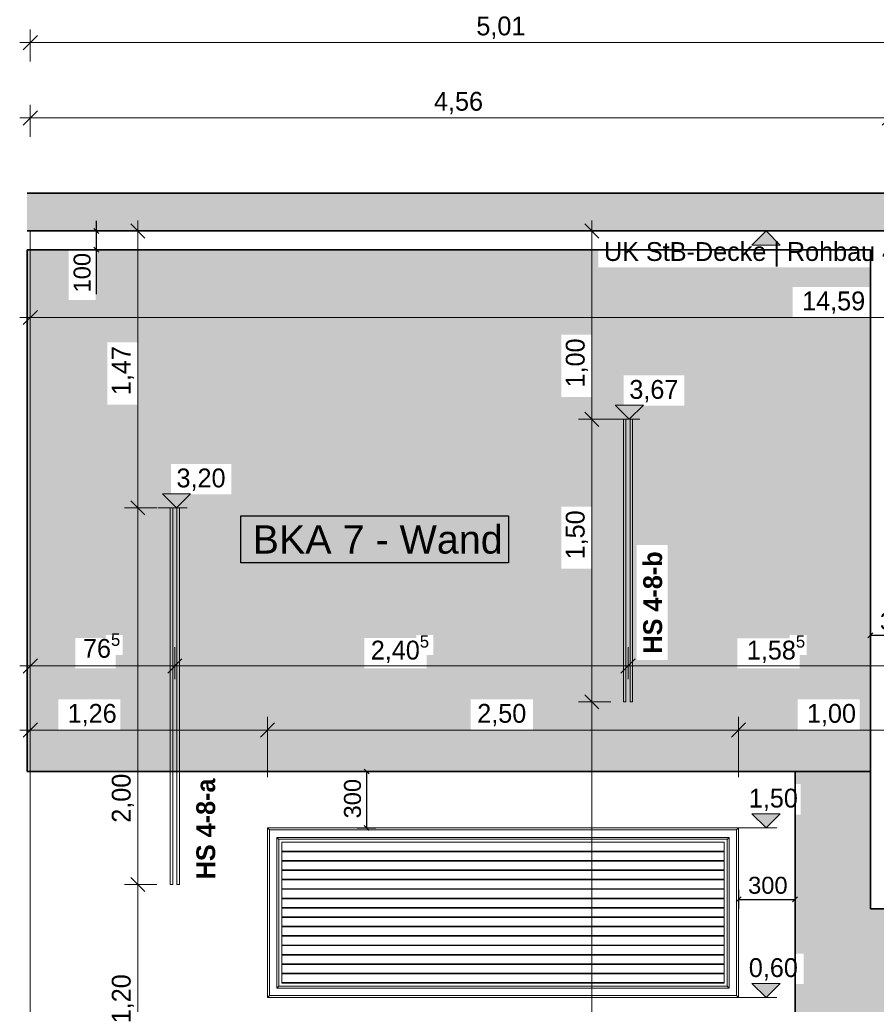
# Model space of a CAD drawing. Extents: x -22247 to 536407, y -187892 to 17509.
# Tile 60 of 75: x 483854 to 488400, y -184412 to -179184. Entities that reach past the tile are written whole.
import ezdxf

# ---------------------------------------------------------------- set-up
doc = ezdxf.new("R2010")
doc.units = 0
doc.header["$LTSCALE"] = 50
doc.layers.get('0').update_dxf_attribs({"lineweight": 25})
for name, color, linetype, lineweight in [('01 Bemaßung einbauteile', 7, 'Continuous', 25), ('01AFU Allgemein Bemaßung', 7, 'Continuous', 25), ('20 Außenwände', 7, 'Continuous', 25), ('20 Dach Stb-Decke', 7, 'Continuous', 25), ('20 Einbauteile - Halfenschienen', 7, 'Continuous', 25), ('20 Fenster als Fassade', 7, 'Continuous', 25), ('H_Mass', 7, 'Continuous', 25), ('H_Text', 7, 'Continuous', 25)]:
    doc.layers.add(name, color=color, linetype=linetype, lineweight=lineweight)
doc.layers.add('H_Fläschenheizung', color=7, linetype='Continuous', lineweight=35, true_color=0xff9393)
doc.styles.add('ERSTELLTER_STIL_2', font='GOTHIC.TTF')
doc.styles.add('ERSTELLTER_STIL_3', font='txt')
doc.styles.get("Standard").update_dxf_attribs({"font": 'txt.shx'})

# ---------------------------------------------------------------- blocks, each defined once
blk = doc.blocks.new('Schraffur_A07DT84GVH', base_point=(483892.7, -183175.8))
at = {"ltscale": 0.35}
for points in [[(484113.5, -180409.2), (483892.7, -183175.8), (483892.7, -180405.8)], [(484113.5, -180409.2), (483892.7, -180405.8), (486924.9, -180405.8)], [(484058.6, -182793.3), (484113.5, -180409.2), (483892.7, -183175.8)], [(484113.5, -180673), (484058.6, -182793.3), (484113.5, -180409.2)], [(484113.5, -180409.2), (486924.9, -180405.8), (484257.5, -180409.2)], [(484257.5, -180673), (484257.5, -180409.2), (486924.9, -180405.8)], [(484257.5, -180673), (486924.9, -180405.8), (484318.6, -180897.6)], [(484478.6, -180897.6), (484318.6, -180897.6), (486924.9, -180405.8)], [(486924.9, -180405.8), (484656.2, -181542.4), (484478.6, -181227.5)], [(484478.6, -180897.6), (486924.9, -180405.8), (484478.6, -181227.5)], [(484976.9, -181542.4), (486924.9, -180405.8), (484656.2, -181542.4)], [(485683.1, -182467.9), (484976.9, -181704.2), (486924.9, -180405.8)], [(484976.9, -181704.2), (484976.9, -181542.4), (486924.9, -180405.8)], [(485683.1, -182467.9), (486924.9, -180405.8), (485959.6, -182451.1)], [(485959.6, -182451.1), (486728.4, -180856.6), (486924.9, -180405.8)], [(486728.4, -180856.6), (486924.9, -180405.8), (486888.4, -180856.6)], [(486924.9, -180498.8), (486888.4, -182099.3), (486924.9, -180405.8)], [(486888.4, -182099.3), (486924.9, -180405.8), (486888.4, -181769.4)], [(486924.9, -180405.8), (486888.4, -181769.4), (486888.4, -181186.6)], [(486924.9, -180405.8), (486888.4, -180856.6), (486888.4, -181186.6)], [(487127.8, -182584.2), (486924.9, -180498.8), (486888.4, -182099.3)], [(487059.6, -181234.2), (487127.8, -182584.2), (486924.9, -180498.8)], [(487957, -180603.2), (487059.6, -181072.4), (486924.9, -180498.8)], [(487059.6, -181072.4), (486924.9, -180498.8), (487059.6, -181234.2)], [(487957, -180603.2), (486924.9, -180498.8), (488369.2, -180498.8)], [(488369.2, -180498.8), (488364.2, -180603.2), (487957, -180603.2)], [(488369.2, -183175.8), (488364.2, -180763.2), (488369.2, -180498.8)], [(488364.2, -180763.2), (488369.2, -180498.8), (488364.2, -180603.2)], [(487380.9, -181072.4), (487957, -180603.2), (487059.6, -181072.4)], [(487663.5, -182468), (487380.9, -181234.2), (487957, -180603.2)], [(487380.9, -181234.2), (487380.9, -181072.4), (487957, -180603.2)], [(487663.5, -182468), (487957, -180603.2), (487940, -182451.2)], [(487957, -180763.2), (487940, -182451.2), (487957, -180603.2)], [(484149.6, -182627.9), (484113.5, -180673), (484058.6, -182793.3)], [(484257.5, -180673), (484149.6, -182467.9), (484113.5, -180673)], [(484149.6, -182467.9), (484149.6, -182627.9), (484113.5, -180673)], [(484257.5, -180673), (484310.5, -182467.9), (484149.6, -182467.9)], [(484257.5, -180673), (484318.6, -180897.6), (484310.5, -182451.1)], [(484257.5, -180673), (484310.5, -182451.1), (484310.5, -182467.9)], [(487940, -182451.2), (487957, -180763.2), (488030.5, -182451.2)], [(487957, -180763.2), (488030.5, -182451.2), (488364.2, -180763.2)], [(488030.5, -182451.2), (488364.2, -180763.2), (488030.5, -182556.8)], [(488364.2, -180763.2), (488030.5, -182556.8), (488312.4, -182793.3)], [(488312.4, -182953.3), (488369.2, -183175.8), (488364.2, -180763.2)], [(488312.4, -182793.3), (488364.2, -180763.2), (488312.4, -182953.3)], [(486050.1, -182451.1), (485959.6, -182451.1), (486728.4, -180856.6)], [(486050.1, -182556.7), (486050.1, -182451.1), (486728.4, -180856.6)], [(486050.1, -182556.7), (486728.4, -180856.6), (486248.1, -182793.3)], [(486248.1, -182793.3), (486728.4, -180856.6), (486578.1, -182793.3)], [(486728.4, -182099.3), (486728.4, -180856.6), (486578.1, -182953.3)], [(486728.4, -180856.6), (486578.1, -182953.3), (486578.1, -182793.3)], [(486728.4, -181186.6), (486728.4, -182099.3), (486728.4, -180856.6)], [(484318.6, -181227.5), (484310.5, -182451.1), (484318.6, -180897.6)], [(486888.4, -181769.4), (486888.4, -181186.6), (486728.4, -181769.4)], [(486888.4, -181186.6), (486728.4, -181769.4), (486728.4, -181186.6)], [(486728.4, -181769.4), (486728.4, -181186.6), (486728.4, -182099.3)], [(484401, -182451.1), (484310.5, -182451.1), (484318.6, -181227.5)], [(484401, -182451.1), (484318.6, -181227.5), (484478.6, -181227.5)], [(484478.6, -181227.5), (484656.2, -181704.2), (484401, -182556.7)], [(484401, -182451.1), (484478.6, -181227.5), (484401, -182556.7)], [(484656.2, -181542.4), (484478.6, -181227.5), (484656.2, -181704.2)], [(487380.9, -181234.2), (487127.8, -181972.6), (487059.6, -181234.2)], [(487127.8, -181972.6), (487059.6, -181234.2), (487127.8, -182584.2)], [(487292.2, -181972.6), (487380.9, -181234.2), (487127.8, -181972.6)], [(487292.2, -182584.2), (487292.2, -181972.6), (487380.9, -181234.2)], [(487663.5, -182628), (487292.2, -182584.2), (487380.9, -181234.2)], [(487663.5, -182468), (487663.5, -182628), (487380.9, -181234.2)], [(484656.2, -181704.2), (484401, -182556.7), (485683.1, -182627.9)], [(485683.1, -182627.9), (484656.2, -181704.2), (484976.9, -181704.2)], [(485683.1, -182467.9), (485683.1, -182627.9), (484976.9, -181704.2)], [(486578.1, -182953.3), (487127.8, -182584.2), (486728.4, -182099.3)], [(487127.8, -182584.2), (486728.4, -182099.3), (486888.4, -182099.3)], [(485683.1, -182467.9), (485959.6, -182451.1), (485959.6, -182467.9)], [(487663.5, -182468), (487940, -182451.2), (487940, -182468)], [(484363.9, -182627.9), (484388.6, -182793.3), (484401, -182556.7)], [(484401, -182556.7), (484363.9, -182627.9), (484363.9, -182556.7)], [(484388.6, -182793.3), (484401, -182556.7), (484388.6, -182953.3)], [(484401, -182556.7), (484388.6, -182953.3), (486248.1, -182953.3)], [(484401, -182556.7), (485683.1, -182627.9), (486248.1, -182953.3)], [(486050.1, -182556.7), (486248.1, -182953.3), (486013.1, -182627.9)], [(486050.1, -182556.7), (486013.1, -182627.9), (486013.1, -182556.7)], [(486050.1, -182556.7), (486248.1, -182793.3), (486248.1, -182953.3)], [(488030.5, -182556.8), (488312.4, -182793.3), (487993.4, -182628)], [(488030.5, -182556.8), (487993.4, -182628), (487993.4, -182556.8)], [(488369.2, -183175.8), (486578.1, -182953.3), (487127.8, -182584.2)], [(487292.2, -182584.2), (488369.2, -183175.8), (487127.8, -182584.2)], [(487663.5, -182628), (487982.5, -182953.3), (487292.2, -182584.2)], [(487982.5, -182953.3), (487292.2, -182584.2), (488369.2, -183175.8)], [(484058.6, -182793.3), (484149.6, -182627.9), (484388.6, -182793.3)], [(484149.6, -182627.9), (484363.9, -182627.9), (484388.6, -182793.3)], [(485683.1, -182627.9), (486248.1, -182953.3), (486013.1, -182627.9)], [(487993.4, -182628), (487982.5, -182793.3), (487663.5, -182628)], [(487982.5, -182793.3), (487663.5, -182628), (487982.5, -182953.3)], [(488312.4, -182793.3), (487993.4, -182628), (487982.5, -182793.3)], [(484058.6, -182953.3), (483892.7, -183175.8), (484058.6, -182793.3)], [(484058.6, -182953.3), (488369.2, -183175.8), (483892.7, -183175.8)], [(484058.6, -182953.3), (484388.6, -182953.3), (488369.2, -183175.8)], [(484388.6, -182953.3), (486248.1, -182953.3), (488369.2, -183175.8)], [(486248.1, -182953.3), (488369.2, -183175.8), (486578.1, -182953.3)], [(487982.5, -182953.3), (488312.4, -182953.3), (488369.2, -183175.8)]]:
    blk.add_solid(points, dxfattribs=at)
blk = doc.blocks.new('Schraffur_A07DT84HVH', base_point=(487969.2, -185175.8))
at = {"ltscale": 0.35}
for points in [[(488369.2, -183175.8), (487999.5, -183242.4), (487969.2, -183242.4)], [(488369.2, -183175.8), (487969.2, -183242.4), (487969.2, -183175.8)], [(487999.5, -183404.2), (488014.9, -184142.4), (488369.2, -183175.8)], [(488369.2, -183175.8), (487999.5, -183404.2), (487999.5, -183242.4)], [(488014.9, -184142.4), (488369.2, -183175.8), (488014.9, -184304.2)], [(488369.2, -183175.8), (488014.9, -184304.2), (488369.2, -183905.8)], [(487969.2, -184142.4), (487999.5, -183404.2), (488014.9, -184142.4)], [(487999.5, -183404.2), (487969.2, -184142.4), (487969.2, -183404.2)], [(488014.9, -184304.2), (488369.2, -183905.8), (489488, -184742)], [(488369.2, -183905.8), (489488, -184742), (490567, -184147.6)], [(490567, -184147.6), (488369.2, -183905.8), (492169.2, -183905.8)], [(492169.2, -183905.8), (490727, -184147.6), (490567, -184147.6)], [(492169.2, -185175.8), (490727, -184477.5), (492169.2, -183905.8)], [(490727, -184477.5), (492169.2, -183905.8), (490727, -184147.6)], [(489488, -184742), (490567, -184147.6), (489488, -184904.2)], [(490567, -184147.6), (489488, -184904.2), (489522.4, -185015.7)], [(489522.4, -185015.7), (490567, -184147.6), (489522.4, -185175.8)], [(490567, -184147.6), (489522.4, -185175.8), (490567, -184477.5)], [(487969.2, -184742), (487969.2, -184304.2), (488014.9, -184304.2)], [(487969.2, -184742), (488014.9, -184304.2), (489488, -184742)], [(489522.4, -185175.8), (490567, -184477.5), (492169.2, -185175.8)], [(490567, -184477.5), (492169.2, -185175.8), (490727, -184477.5)], [(489488, -184904.2), (489522.4, -185015.7), (487969.2, -185015.7)], [(489488, -184904.2), (487969.2, -185015.7), (487969.2, -184904.2)]]:
    blk.add_solid(points, dxfattribs=at)
blk = doc.blocks.new('-D339')
at = {"layer": '01AFU Allgemein Bemaßung', "color": 7, "linetype": 'Continuous', "lineweight": 13, "ltscale": 0.00028561}
for p, q in [((483.9101, -183.0262), (483.9101, -182.7058)), ((483.9476, -182.9183), (483.8726, -182.9933)), ((485.2067, -182.9183), (485.1317, -182.9933)), ((485.1692, -183.2058), (485.1692, -182.8855)), ((483.8539, -182.9558), (483.9101, -182.9558)), ((483.9101, -182.9558), (485.1692, -182.9558))]:
    blk.add_line(p, q, dxfattribs=at)
at = {"layer": '01AFU Allgemein Bemaßung', "color": 7, "lineweight": 13, "ltscale": 0.00028561, "insert": (484.1084, -182.9358), "char_height": 0.1, "attachment_point": 7, "style": 'ERSTELLTER_STIL_2'}
blk.add_mtext('\\A1;{\\pql;\\fCentury Gothic|b0|i0|c0|p0;\\W1.000000;1,26}', dxfattribs=at)
blk = doc.blocks.new('-D340')
at = {"layer": '01AFU Allgemein Bemaßung', "color": 7, "linetype": 'Continuous', "lineweight": 13, "ltscale": 0.00028561}
for p, q in [((485.2067, -182.9183), (485.1317, -182.9933)), ((485.1692, -183.2058), (485.1692, -182.8855)), ((487.7067, -182.9183), (487.6317, -182.9933)), ((487.6692, -183.2058), (487.6692, -182.8855)), ((485.1692, -182.9558), (487.6692, -182.9558))]:
    blk.add_line(p, q, dxfattribs=at)
at = {"layer": '01AFU Allgemein Bemaßung', "color": 7, "lineweight": 13, "ltscale": 0.00028561, "insert": (486.2823, -182.9358), "char_height": 0.1, "attachment_point": 7, "style": 'ERSTELLTER_STIL_2'}
blk.add_mtext('\\A1;{\\pql;\\fCentury Gothic|b0|i0|c0|p0;\\W1.000000;2,50}', dxfattribs=at)
blk = doc.blocks.new('-D341')
at = {"layer": '01AFU Allgemein Bemaßung', "color": 7, "linetype": 'Continuous', "lineweight": 13, "ltscale": 0.00028561}
for p, q in [((487.7067, -182.9183), (487.6317, -182.9933)), ((487.6692, -183.2058), (487.6692, -182.8855)), ((488.7067, -182.9183), (488.6317, -182.9933)), ((488.6692, -183.2058), (488.6692, -182.8855)), ((487.6692, -182.9558), (488.6692, -182.9558))]:
    blk.add_line(p, q, dxfattribs=at)
at = {"layer": '01AFU Allgemein Bemaßung', "color": 7, "lineweight": 13, "ltscale": 0.00028561, "insert": (488.0323, -182.9358), "char_height": 0.1, "attachment_point": 7, "style": 'ERSTELLTER_STIL_2'}
blk.add_mtext('\\A1;{\\pql;\\fCentury Gothic|b0|i0|c0|p0;\\W1.000000;1,00}', dxfattribs=at)
blk = doc.blocks.new('-D344')
at = {"layer": '01AFU Allgemein Bemaßung', "color": 7, "linetype": 'Continuous', "lineweight": 13, "ltscale": 0.00028561}
for p, q in [((483.9101, -180.8362), (483.9101, -180.6658)), ((483.9476, -180.7283), (483.8726, -180.8033)), ((483.8539, -180.7658), (483.9101, -180.7658)), ((483.9101, -180.7658), (498.5019, -180.7658))]:
    blk.add_line(p, q, dxfattribs=at)
at = {"layer": '01AFU Allgemein Bemaßung', "color": 7, "lineweight": 13, "ltscale": 0.00028561, "insert": (488.0068, -180.7458), "char_height": 0.1, "attachment_point": 7, "style": 'ERSTELLTER_STIL_2'}
blk.add_mtext('\\A1;{\\pql;\\fCentury Gothic|b0|i0|c0|p0;\\W1.000000;14,59}', dxfattribs=at)
blk = doc.blocks.new('-D348')
at = {"layer": '01 Bemaßung einbauteile', "color": 200, "linetype": 'Continuous', "lineweight": 18, "ltscale": 0.00105, "true_color": 0xd600ff}
for p, q in [((483.9476, -179.6683), (483.8726, -179.7433)), ((483.9101, -179.8058), (483.9101, -179.6355)), ((488.5067, -179.6683), (488.4317, -179.7433)), ((488.4692, -179.8058), (488.4692, -179.6355)), ((483.8539, -179.7058), (483.9101, -179.7058)), ((483.9101, -179.7058), (488.4692, -179.7058))]:
    blk.add_line(p, q, dxfattribs=at)
at = {"layer": '01 Bemaßung einbauteile', "color": 200, "lineweight": 18, "ltscale": 0.00105, "true_color": 0xd600ff, "insert": (486.0528, -179.6858), "char_height": 0.1, "attachment_point": 7, "style": 'ERSTELLTER_STIL_2'}
blk.add_mtext('\\A1;{\\pql;\\fCentury Gothic|b0|i0|c0|p0;\\W1.000000;4,56}', dxfattribs=at)
blk = doc.blocks.new('-D353')
at = {"layer": '01 Bemaßung einbauteile', "color": 200, "linetype": 'Continuous', "lineweight": 18, "ltscale": 0.00105, "true_color": 0xd600ff}
for p, q in [((483.9101, -179.4058), (483.9101, -179.2355)), ((488.9192, -179.4058), (488.9192, -179.2355)), ((483.8539, -179.3058), (483.9101, -179.3058)), ((483.9476, -179.2683), (483.8726, -179.3433)), ((483.9101, -179.3058), (488.9192, -179.3058)), ((488.9567, -179.2683), (488.8817, -179.3433))]:
    blk.add_line(p, q, dxfattribs=at)
at = {"layer": '01 Bemaßung einbauteile', "color": 200, "lineweight": 18, "ltscale": 0.00105, "true_color": 0xd600ff, "insert": (486.2778, -179.2858), "char_height": 0.1, "attachment_point": 7, "style": 'ERSTELLTER_STIL_2'}
blk.add_mtext('\\A1;{\\pql;\\fCentury Gothic|b0|i0|c0|p0;\\W1.000000;5,01}', dxfattribs=at)
blk = doc.blocks.new('-D356')
at = {"layer": '01 Bemaßung einbauteile', "color": 200, "linetype": 'Continuous', "lineweight": 18, "ltscale": 0.00105, "true_color": 0xd600ff}
for p, q in [((483.9101, -182.6857), (483.9101, -182.5154)), ((484.6772, -182.6857), (484.6772, -182.5154)), ((483.9476, -182.5779), (483.8726, -182.6529)), ((484.7147, -182.5779), (484.6397, -182.6529)), ((483.8539, -182.6154), (483.9101, -182.6154)), ((483.9101, -182.6154), (484.6772, -182.6154))]:
    blk.add_line(p, q, dxfattribs=at)
at = {"layer": '01 Bemaßung einbauteile', "color": 200, "lineweight": 18, "ltscale": 0.00105, "true_color": 0xd600ff, "insert": (484.1896, -182.6012), "char_height": 0.1, "attachment_point": 7, "style": 'ERSTELLTER_STIL_2'}
blk.add_mtext('\\A1;{\\pql;\\fCentury Gothic|b0|i0|c0|p0;\\W1.000000;76\\fCentury Gothic|b0|i0|c0|p0;\\W1.000000;\\A1{\\H.66x;\\S5^  ;}}', dxfattribs=at)
blk = doc.blocks.new('-D357')
at = {"layer": '01 Bemaßung einbauteile', "color": 200, "linetype": 'Continuous', "lineweight": 18, "ltscale": 0.00105, "true_color": 0xd600ff}
for p, q in [((484.6772, -182.6857), (484.6772, -182.5154)), ((487.0828, -182.6857), (487.0828, -182.5154)), ((484.7147, -182.5779), (484.6397, -182.6529)), ((487.1203, -182.5779), (487.0453, -182.6529)), ((484.6772, -182.6154), (487.0828, -182.6154))]:
    blk.add_line(p, q, dxfattribs=at)
at = {"layer": '01 Bemaßung einbauteile', "color": 200, "lineweight": 18, "ltscale": 0.00105, "true_color": 0xd600ff, "insert": (485.7173, -182.6105), "char_height": 0.1, "attachment_point": 7, "style": 'ERSTELLTER_STIL_2'}
blk.add_mtext('\\A1;{\\pql;\\fCentury Gothic|b0|i0|c0|p0;\\W1.000000;2,40\\fCentury Gothic|b0|i0|c0|p0;\\W1.000000;\\A1{\\H.66x;\\S5^  ;}}', dxfattribs=at)
blk = doc.blocks.new('-D358')
at = {"layer": '01 Bemaßung einbauteile', "color": 200, "linetype": 'Continuous', "lineweight": 18, "ltscale": 0.00105, "true_color": 0xd600ff}
for p, q in [((487.0828, -182.6857), (487.0828, -182.5154)), ((488.6692, -182.7154), (488.6692, -182.545)), ((487.1203, -182.5779), (487.0453, -182.6529)), ((488.7067, -182.5779), (488.6317, -182.6529)), ((487.0828, -182.6154), (488.6692, -182.6154))]:
    blk.add_line(p, q, dxfattribs=at)
at = {"layer": '01 Bemaßung einbauteile', "color": 200, "lineweight": 18, "ltscale": 0.00105, "true_color": 0xd600ff, "insert": (487.7133, -182.6105), "char_height": 0.1, "attachment_point": 7, "style": 'ERSTELLTER_STIL_2'}
blk.add_mtext('\\A1;{\\pql;\\fCentury Gothic|b0|i0|c0|p0;\\W1.000000;1,58\\fCentury Gothic|b0|i0|c0|p0;\\W1.000000;\\A1{\\H.66x;\\S5^  ;}}', dxfattribs=at)
blk = doc.blocks.new('-D376')
at = {"layer": '01 Bemaßung einbauteile', "color": 200, "linetype": 'Continuous', "lineweight": 18, "ltscale": 0.00105, "true_color": 0xd600ff}
for p, q in [((484.4437, -183.7383), (484.5187, -183.8133)), ((484.5812, -183.7758), (484.4109, -183.7758)), ((484.4812, -184.9758), (484.4812, -183.7758)), ((484.4437, -184.9383), (484.5187, -185.0133)), ((484.5812, -184.9758), (484.4109, -184.9758)), ((484.4812, -185.0321), (484.4812, -184.9758))]:
    blk.add_line(p, q, dxfattribs=at)
at = {"layer": '01 Bemaßung einbauteile', "color": 200, "lineweight": 18, "ltscale": 0.00105, "true_color": 0xd600ff, "insert": (484.4612, -184.5127), "char_height": 0.1, "attachment_point": 7, "rotation": 90, "style": 'ERSTELLTER_STIL_2'}
blk.add_mtext('\\A1;{\\pql;\\fCentury Gothic|b0|i0|c0|p0;\\W1.000000;1,20}', dxfattribs=at)
blk = doc.blocks.new('-D377')
at = {"layer": '01 Bemaßung einbauteile', "color": 200, "linetype": 'Continuous', "lineweight": 18, "ltscale": 0.00105, "true_color": 0xd600ff}
for p, q in [((484.4437, -181.7383), (484.5187, -181.8133)), ((484.5812, -181.7758), (484.4109, -181.7758)), ((484.4812, -183.7758), (484.4812, -181.7758)), ((484.4437, -183.7383), (484.5187, -183.8133)), ((484.5812, -183.7758), (484.4109, -183.7758))]:
    blk.add_line(p, q, dxfattribs=at)
at = {"layer": '01 Bemaßung einbauteile', "color": 200, "lineweight": 18, "ltscale": 0.00105, "true_color": 0xd600ff, "insert": (484.4612, -183.448), "char_height": 0.1, "attachment_point": 7, "rotation": 90, "style": 'ERSTELLTER_STIL_2'}
blk.add_mtext('\\A1;{\\pql;\\fCentury Gothic|b0|i0|c0|p0;\\W1.000000;2,00}', dxfattribs=at)
blk = doc.blocks.new('-D378')
at = {"layer": '01 Bemaßung einbauteile', "color": 200, "linetype": 'Continuous', "lineweight": 18, "ltscale": 0.00105, "true_color": 0xd600ff}
for p, q in [((484.4812, -180.3058), (484.4812, -180.2496)), ((484.5812, -180.3058), (484.4109, -180.3058)), ((484.5187, -180.3433), (484.4437, -180.2683)), ((484.4812, -181.7758), (484.4812, -180.3058)), ((484.4437, -181.7383), (484.5187, -181.8133)), ((484.5812, -181.7758), (484.4109, -181.7758))]:
    blk.add_line(p, q, dxfattribs=at)
at = {"layer": '01 Bemaßung einbauteile', "color": 200, "lineweight": 18, "ltscale": 0.00105, "true_color": 0xd600ff, "insert": (484.4612, -181.1777), "char_height": 0.1, "attachment_point": 7, "rotation": 90, "style": 'ERSTELLTER_STIL_2'}
blk.add_mtext('\\A1;{\\pql;\\fCentury Gothic|b0|i0|c0|p0;\\W1.000000;1,47}', dxfattribs=at)
blk = doc.blocks.new('-D379')
at = {"layer": '01 Bemaßung einbauteile', "color": 200, "linetype": 'Continuous', "lineweight": 18, "ltscale": 0.00105, "true_color": 0xd600ff}
for p, q in [((486.9909, -182.8058), (486.8206, -182.8058)), ((486.8534, -182.7683), (486.9284, -182.8433)), ((486.8909, -184.9758), (486.8909, -182.8058)), ((486.8534, -184.9383), (486.9284, -185.0133)), ((486.9909, -184.9758), (486.8206, -184.9758)), ((486.8909, -185.0321), (486.8909, -184.9758))]:
    blk.add_line(p, q, dxfattribs=at)
at = {"layer": '01 Bemaßung einbauteile', "color": 200, "lineweight": 18, "ltscale": 0.00105, "true_color": 0xd600ff, "insert": (486.8709, -184.7362), "char_height": 0.1, "attachment_point": 7, "rotation": 90, "style": 'ERSTELLTER_STIL_2'}
blk.add_mtext('\\A1;{\\pql;\\fCentury Gothic|b0|i0|c0|p0;\\W1.000000;2,17}', dxfattribs=at)
blk = doc.blocks.new('-D380')
at = {"layer": '01 Bemaßung einbauteile', "color": 200, "linetype": 'Continuous', "lineweight": 18, "ltscale": 0.00105, "true_color": 0xd600ff}
for p, q in [((486.8534, -181.2683), (486.9284, -181.3433)), ((486.9909, -181.3058), (486.8206, -181.3058)), ((486.8909, -182.8058), (486.8909, -181.3058)), ((486.9909, -182.8058), (486.8206, -182.8058)), ((486.8534, -182.7683), (486.9284, -182.8433))]:
    blk.add_line(p, q, dxfattribs=at)
at = {"layer": '01 Bemaßung einbauteile', "color": 200, "lineweight": 18, "ltscale": 0.00105, "true_color": 0xd600ff, "insert": (486.8709, -182.0496), "char_height": 0.1, "attachment_point": 7, "rotation": 90, "style": 'ERSTELLTER_STIL_2'}
blk.add_mtext('\\A1;{\\pql;\\fCentury Gothic|b0|i0|c0|p0;\\W1.000000;1,50}', dxfattribs=at)
blk = doc.blocks.new('-D381')
at = {"layer": '01 Bemaßung einbauteile', "color": 200, "linetype": 'Continuous', "lineweight": 18, "ltscale": 0.00105, "true_color": 0xd600ff}
for p, q in [((486.8909, -180.3058), (486.8909, -180.2496)), ((486.9909, -180.3058), (486.8206, -180.3058)), ((486.9284, -180.3433), (486.8534, -180.2683)), ((486.8909, -181.3058), (486.8909, -180.3058)), ((486.8534, -181.2683), (486.9284, -181.3433)), ((486.9909, -181.3058), (486.8206, -181.3058))]:
    blk.add_line(p, q, dxfattribs=at)
at = {"layer": '01 Bemaßung einbauteile', "color": 200, "lineweight": 18, "ltscale": 0.00105, "true_color": 0xd600ff, "insert": (486.8709, -181.1368), "char_height": 0.1, "attachment_point": 7, "rotation": 90, "style": 'ERSTELLTER_STIL_2'}
blk.add_mtext('\\A1;{\\pql;\\fCentury Gothic|b0|i0|c0|p0;\\W1.000000;1,00}', dxfattribs=at)
blk = doc.blocks.new('Maß_A06WTXEJ1A', base_point=(484140, -180642.1))
at = {"ltscale": 0.003906}
for p, q in [((484260, -180252.8), (484260, -180642.1)), ((484310, -180305.8), (484210, -180305.8)), ((484246.7, -180292.6), (484273.3, -180319.1)), ((484310, -180405.8), (484210, -180405.8)), ((484246.7, -180392.6), (484273.3, -180419.1))]:
    blk.add_line(p, q, dxfattribs=at)
at = {"ltscale": 0.003906, "insert": (484140, -180632.3), "char_height": 90, "attachment_point": 1, "rotation": 90}
blk.add_mtext('{\\fArial;100}', dxfattribs=at)
blk = doc.blocks.new('Maß_A06WTXER1A', base_point=(488355.9, -182503))
at = {"ltscale": 0.003906}
for p, q in [((488355.9, -182466.3), (488382.4, -182439.7)), ((488369.2, -182503), (488369.2, -182403)), ((488669.2, -182453), (488369.2, -182453)), ((488655.9, -182466.3), (488682.4, -182439.7)), ((488669.2, -182503), (488669.2, -182403))]:
    blk.add_line(p, q, dxfattribs=at)
at = {"ltscale": 0.003906, "insert": (488419.9, -182333), "char_height": 90, "attachment_point": 1}
blk.add_mtext('{\\fArial;300}', dxfattribs=at)
blk = doc.blocks.new('Maß_A06WTXES1A', base_point=(485575, -183489.1))
at = {"ltscale": 0.003906}
for p, q in [((485645, -183175.8), (485745, -183175.8)), ((485708.3, -183189.1), (485681.7, -183162.6)), ((485695, -183175.8), (485695, -183475.8)), ((485645, -183475.8), (485745, -183475.8)), ((485708.3, -183489.1), (485681.7, -183462.6))]:
    blk.add_line(p, q, dxfattribs=at)
at = {"ltscale": 0.003906, "insert": (485575, -183425.1), "char_height": 90, "attachment_point": 1, "rotation": 90}
blk.add_mtext('{\\fArial;300}', dxfattribs=at)
blk = doc.blocks.new('Maß_A06WTXEV1A', base_point=(487655.9, -183905))
at = {"ltscale": 0.003906}
for p, q in [((487669.2, -183805), (487669.2, -183905)), ((487969.2, -183805), (487969.2, -183905)), ((487682.4, -183841.7), (487655.9, -183868.3)), ((487669.2, -183855), (487969.2, -183855)), ((487982.4, -183841.7), (487955.9, -183868.3))]:
    blk.add_line(p, q, dxfattribs=at)
at = {"ltscale": 0.003906, "insert": (487719.9, -183735), "char_height": 90, "attachment_point": 1}
blk.add_mtext('{\\fArial;300}', dxfattribs=at)
blk = doc.blocks.new('Bauteilbeschriftung_A07DT84WVH', base_point=(485027.5, -182068.8))
at = {"linetype": 'Continuous', "ltscale": 0.25}
for p, q in [((485027.5, -181818.8), (486449.1, -181818.8)), ((485027.5, -182068.8), (485027.5, -181818.8)), ((486449.1, -181818.8), (486449.1, -182068.8)), ((486449.1, -182068.8), (485027.5, -182068.8))]:
    blk.add_line(p, q, dxfattribs=at)
at = {"ltscale": 0.25, "insert": (485090.1, -181868.8), "char_height": 150, "attachment_point": 1}
blk.add_mtext('{\\fArial;BKA 7 - Wand}', dxfattribs=at)

msp = doc.modelspace()

# ---------------------------------------------------------------- hatches: boundary and pattern name
at = {"layer": '01AFU Allgemein Bemaßung', "linetype": 'Continuous', "lineweight": 13, "ltscale": 0.00028561}
for points in [[(487815.4, -180305.8), (487740.4, -180380.8), (487890.4, -180380.8)], [(487815.4, -183475.8), (487890.4, -183400.8), (487740.4, -183400.8)], [(487815.4, -184375.8), (487890.4, -184300.8), (487740.4, -184300.8)]]:
    msp.add_hatch(color=7, dxfattribs=at).paths.add_polyline_path(points)
at = {"layer": '20 Dach Stb-Decke', "linetype": 'Continuous', "lineweight": 13, "ltscale": 0.00028561, "true_color": 0x000100}
h = msp.add_hatch(dxfattribs=at)
h.set_pattern_fill('Beton_Stahlbeton_0011', color=98, scale=1000, style=0, pattern_type=2)
h.set_pattern_definition([(45, (505077.17, -184975.84), (-84.8528, 84.8528), []), (45, (505034.74, -184933.41), (-84.8528, 84.8528), [90, -30])])
h.paths.add_polyline_path([(483892.7, -180105.8), (483892.7, -180305.8), (498532, -180305.8), (498532, -180105.8)])

# ---------------------------------------------------------------- linework, layer by layer
at = {"layer": '01 Bemaßung einbauteile', "color": 200, "linetype": 'Continuous', "lineweight": 18, "ltscale": 0.00105, "true_color": 0xd600ff}
for p, q in [((487089.6, -181305.8), (487014.6, -181230.8)), ((487014.6, -181230.8), (487164.6, -181230.8)), ((487164.6, -181230.8), (487089.6, -181305.8)), ((487089.6, -181305.8), (486989.6, -181305.8)), ((487089.6, -181305.8), (487145.8, -181305.8)), ((484686.2, -181775.8), (484611.2, -181700.8)), ((484611.2, -181700.8), (484761.2, -181700.8)), ((484761.2, -181700.8), (484686.2, -181775.8)), ((484686.2, -181775.8), (484586.2, -181775.8)), ((484686.2, -181775.8), (484742.4, -181775.8))]:
    msp.add_line(p, q, dxfattribs=at)
at = {"layer": '01AFU Allgemein Bemaßung', "color": 7, "linetype": 'Continuous', "lineweight": 13, "ltscale": 0.00028561}
for p, q in [((487815.4, -180305.8), (487565.4, -180305.8)), ((487815.4, -180305.8), (487740.4, -180380.8)), ((487815.4, -180305.8), (487871.7, -180305.8)), ((487890.4, -180380.8), (487815.4, -180305.8)), ((487740.4, -180380.8), (487890.4, -180380.8)), ((487815.4, -183475.8), (487740.4, -183400.8)), ((487740.4, -183400.8), (487890.4, -183400.8)), ((487890.4, -183400.8), (487815.4, -183475.8)), ((487815.4, -183475.8), (487565.4, -183475.8)), ((487815.4, -183475.8), (487871.7, -183475.8)), ((487815.4, -184375.8), (487740.4, -184300.8)), ((487740.4, -184300.8), (487890.4, -184300.8)), ((487890.4, -184300.8), (487815.4, -184375.8)), ((487815.4, -184375.8), (487565.4, -184375.8)), ((487815.4, -184375.8), (487871.7, -184375.8))]:
    msp.add_line(p, q, dxfattribs=at)
at = {"layer": '20 Außenwände', "color": 7, "linetype": 'Continuous', "lineweight": 18, "ltscale": 0.00105}
for p, q in [((483910.1, -185275.8), (483910.1, -180305.8)), ((485169.2, -183475.8), (487669.2, -183475.8)), ((485169.2, -184375.8), (485169.2, -183475.8)), ((487669.2, -183475.8), (487669.2, -184375.8)), ((487669.2, -184375.8), (485169.2, -184375.8))]:
    msp.add_line(p, q, dxfattribs=at)
at = {"layer": '20 Dach Stb-Decke', "color": 7, "linetype": 'Continuous', "lineweight": 35, "ltscale": 0.015006}
for p, q in [((498532, -180105.8), (483892.7, -180105.8)), ((498501.9, -180305.8), (483892.7, -180305.8))]:
    msp.add_line(p, q, dxfattribs=at)
at = {"layer": '20 Einbauteile - Halfenschienen', "color": 200, "linetype": 'Continuous', "lineweight": 18, "ltscale": 0.00105, "true_color": 0xd600ff}
for p, q in [((487058.3, -181305.8), (487071.6, -181305.8)), ((487058.3, -182805.8), (487058.3, -181305.8)), ((487071.6, -182805.8), (487071.6, -181305.8)), ((487094.1, -181305.8), (487107.3, -181305.8)), ((487094.1, -182805.8), (487094.1, -181305.8)), ((487107.3, -182805.8), (487107.3, -181305.8)), ((484652.7, -181775.8), (484666, -181775.8)), ((484652.7, -183775.8), (484652.7, -181775.8)), ((484666, -183775.8), (484666, -181775.8)), ((484688.5, -181775.8), (484701.7, -181775.8)), ((484688.5, -183775.8), (484688.5, -181775.8)), ((484701.7, -183775.8), (484701.7, -181775.8)), ((487058.3, -182805.8), (487071.6, -182805.8)), ((487094.1, -182805.8), (487107.3, -182805.8)), ((484652.7, -183775.8), (484666, -183775.8)), ((484688.5, -183775.8), (484701.7, -183775.8))]:
    msp.add_line(p, q, dxfattribs=at)
at = {"layer": '20 Fenster als Fassade', "color": 7, "linetype": 'Continuous', "lineweight": 18, "ltscale": 0.00105}
for p, q in [((485169.2, -183475.8), (485170.5, -183477.2)), ((485170.5, -183477.2), (485174.2, -183480.8)), ((485174.2, -183480.8), (485179.2, -183485.8)), ((485179.2, -183485.8), (485179.2, -184125.8)), ((487659.2, -183485.8), (485179.2, -183485.8)), ((487664.2, -183480.8), (487659.2, -183485.8)), ((487659.2, -184125.8), (487659.2, -183485.8)), ((487667.8, -183477.2), (487664.2, -183480.8)), ((487669.2, -183475.8), (487667.8, -183477.2)), ((485219.2, -183525.8), (485219.2, -184125.8)), ((487619.2, -183525.8), (485219.2, -183525.8)), ((485219.2, -183525.8), (485224.2, -183530.8)), ((485224.2, -183530.8), (485227.8, -183534.5)), ((485227.8, -183534.5), (485229.2, -183535.8)), ((485229.2, -183535.8), (485229.2, -184315.8)), ((487609.2, -183535.8), (485229.2, -183535.8)), ((485245.2, -183551.8), (485245.2, -184299.8)), ((487593.2, -183551.8), (485245.2, -183551.8)), ((487593.2, -184299.8), (487593.2, -183551.8)), ((487610.5, -183534.5), (487609.2, -183535.8)), ((487609.2, -184315.8), (487609.2, -183535.8)), ((487614.2, -183530.8), (487610.5, -183534.5)), ((487619.2, -183525.8), (487614.2, -183530.8)), ((487619.2, -184125.8), (487619.2, -183525.8)), ((485245.2, -183598.5), (487593.2, -183598.5)), ((485245.2, -183601.9), (487593.2, -183601.9)), ((485245.2, -183648.4), (487593.2, -183648.4)), ((485245.2, -183651.8), (487593.2, -183651.8)), ((485245.2, -183698.2), (487593.2, -183698.2)), ((485245.2, -183701.6), (487593.2, -183701.6)), ((485245.2, -183748.1), (487593.2, -183748.1)), ((485245.2, -183751.5), (487593.2, -183751.5)), ((485245.2, -183798), (487593.2, -183798)), ((485245.2, -183801.4), (487593.2, -183801.4)), ((485245.2, -183847.8), (487593.2, -183847.8)), ((485245.2, -183851.2), (487593.2, -183851.2)), ((485245.2, -183897.7), (487593.2, -183897.7)), ((485245.2, -183901.1), (487593.2, -183901.1)), ((485245.2, -183947.6), (487593.2, -183947.6)), ((485245.2, -183951), (487593.2, -183951)), ((485245.2, -183997.4), (487593.2, -183997.4)), ((485245.2, -184000.8), (487593.2, -184000.8)), ((485245.2, -184047.3), (487593.2, -184047.3)), ((485245.2, -184050.7), (487593.2, -184050.7)), ((485179.2, -184125.8), (485179.2, -184365.8)), ((485219.2, -184125.8), (485219.2, -184325.8)), ((485245.2, -184097.2), (487593.2, -184097.2)), ((485245.2, -184100.6), (487593.2, -184100.6)), ((487619.2, -184325.8), (487619.2, -184125.8)), ((487659.2, -184365.8), (487659.2, -184125.8)), ((485245.2, -184147), (487593.2, -184147)), ((485245.2, -184150.4), (487593.2, -184150.4)), ((485245.2, -184196.9), (487593.2, -184196.9)), ((485245.2, -184200.3), (487593.2, -184200.3)), ((485245.2, -184246.8), (487593.2, -184246.8)), ((485245.2, -184250.2), (487593.2, -184250.2)), ((485219.2, -184325.8), (485224.2, -184320.8)), ((485219.2, -184325.8), (487619.2, -184325.8)), ((485224.2, -184320.8), (485227.8, -184317.2)), ((485227.8, -184317.2), (485229.2, -184315.8)), ((485229.2, -184315.8), (487609.2, -184315.8)), ((485245.2, -184296.6), (487593.2, -184296.6)), ((485245.2, -184299.8), (487593.2, -184299.8)), ((487609.2, -184315.8), (487609.2, -184315.8)), ((487610.5, -184317.2), (487609.2, -184315.8)), ((487614.2, -184320.8), (487610.5, -184317.2)), ((487619.2, -184325.8), (487614.2, -184320.8)), ((485169.2, -184375.8), (485170.5, -184374.5)), ((485170.5, -184374.5), (485174.2, -184370.8)), ((485174.2, -184370.8), (485179.2, -184365.8)), ((485179.2, -184365.8), (487659.2, -184365.8)), ((487664.2, -184370.8), (487659.2, -184365.8)), ((487667.8, -184374.5), (487664.2, -184370.8)), ((487669.2, -184375.8), (487667.8, -184374.5))]:
    msp.add_line(p, q, dxfattribs=at)
at = {"layer": 'H_Fläschenheizung', "ltscale": 0.015006}
for p, q in [((483892.7, -180405.8), (483892.7, -183175.8)), ((488369.2, -180405.8), (483892.7, -180405.8)), ((488369.2, -183905.8), (488369.2, -180405.8)), ((483892.7, -183175.8), (488369.2, -183175.8)), ((487969.2, -183175.8), (487969.2, -185175.8)), ((492169.2, -183905.8), (488369.2, -183905.8))]:
    msp.add_line(p, q, dxfattribs=at)

# ---------------------------------------------------------------- block references
at = {"layer": '01 Bemaßung einbauteile', "color": 200, "linetype": 'Continuous', "lineweight": 18, "ltscale": 0.00105, "true_color": 0xd600ff, "xscale": 1000, "yscale": 1000, "zscale": 1000}
for name in ['-D353', '-D348', '-D378', '-D381', '-D380', '-D377', '-D356', '-D357', '-D358', '-D379', '-D376']:
    msp.add_blockref(name, (0, 0), dxfattribs=at)
at = {"layer": '01AFU Allgemein Bemaßung', "color": 7, "linetype": 'Continuous', "lineweight": 13, "ltscale": 0.00028561, "xscale": 1000, "yscale": 1000, "zscale": 1000}
for name in ['-D344', '-D339', '-D340', '-D341']:
    msp.add_blockref(name, (0, 0), dxfattribs=at)
at = {"layer": 'H_Fläschenheizung', "ltscale": 0.35}
for name, p in [('Schraffur_A07DT84GVH', (483892.7, -183175.8)), ('Schraffur_A07DT84HVH', (487969.2, -185175.8))]:
    msp.add_blockref(name, p, dxfattribs=at)
at = {"layer": 'H_Mass', "ltscale": 0.003906}
for name, p in [('Maß_A06WTXEJ1A', (484140, -180642.1)), ('Maß_A06WTXER1A', (488355.9, -182503)), ('Maß_A06WTXES1A', (485575, -183489.1)), ('Maß_A06WTXEV1A', (487655.9, -183905))]:
    msp.add_blockref(name, p, dxfattribs=at)
at = {"layer": 'H_Text', "ltscale": 0.25}
msp.add_blockref('Bauteilbeschriftung_A07DT84WVH', (485027.5, -182068.8), dxfattribs=at)

# ---------------------------------------------------------------- texts
at = {"layer": '01 Bemaßung einbauteile', "color": 200, "lineweight": 18, "ltscale": 0.00105, "true_color": 0xd600ff, "char_height": 100, "attachment_point": 7, "style": 'ERSTELLTER_STIL_2'}
for s, insert in [('\\A1;{\\fCentury Gothic|b0|i0|c0|p0;\\W1;3,67}', (487089.6, -181215.8)), ('\\A1;{\\fCentury Gothic|b0|i0|c0|p0;\\W1;3,20}', (484686.2, -181685.8))]:
    msp.add_mtext(s, dxfattribs=dict(at, insert=insert))
at = {"layer": '01AFU Allgemein Bemaßung', "color": 7, "lineweight": 13, "ltscale": 0.00028561, "char_height": 100, "attachment_point": 7, "style": 'ERSTELLTER_STIL_2'}
for s, insert in [('\\A1;{\\fCentury Gothic|b0|i0|c0|p0;\\W1;UK StB-Decke | Rohbau 4,67}', (486954.9, -180495.8)), ('\\A1;{\\fCentury Gothic|b0|i0|c0|p0;\\W1;1,50}', (487723.8, -183385.8)), ('\\A1;{\\fCentury Gothic|b0|i0|c0|p0;\\W1;0,60}', (487723.8, -184285.8))]:
    msp.add_mtext(s, dxfattribs=dict(at, insert=insert))
at = {"layer": '20 Einbauteile - Halfenschienen', "color": 7, "linetype": 'Continuous', "lineweight": 13, "ltscale": 0.00028561, "char_height": 100, "attachment_point": 8, "rotation": 90, "style": 'ERSTELLTER_STIL_3'}
for s, insert in [('\\A1;{\\fCentury Gothic|b1|i0|c0|p0;\\W1;HS 4-8-b}', (487264.8, -182278.4)), ('\\A1;{\\fCentury Gothic|b1|i0|c0|p0;\\W1;HS 4-8-a}', (484892.8, -183480.7))]:
    msp.add_mtext(s, dxfattribs=dict(at, insert=insert))

doc.saveas('drawing.dxf')
